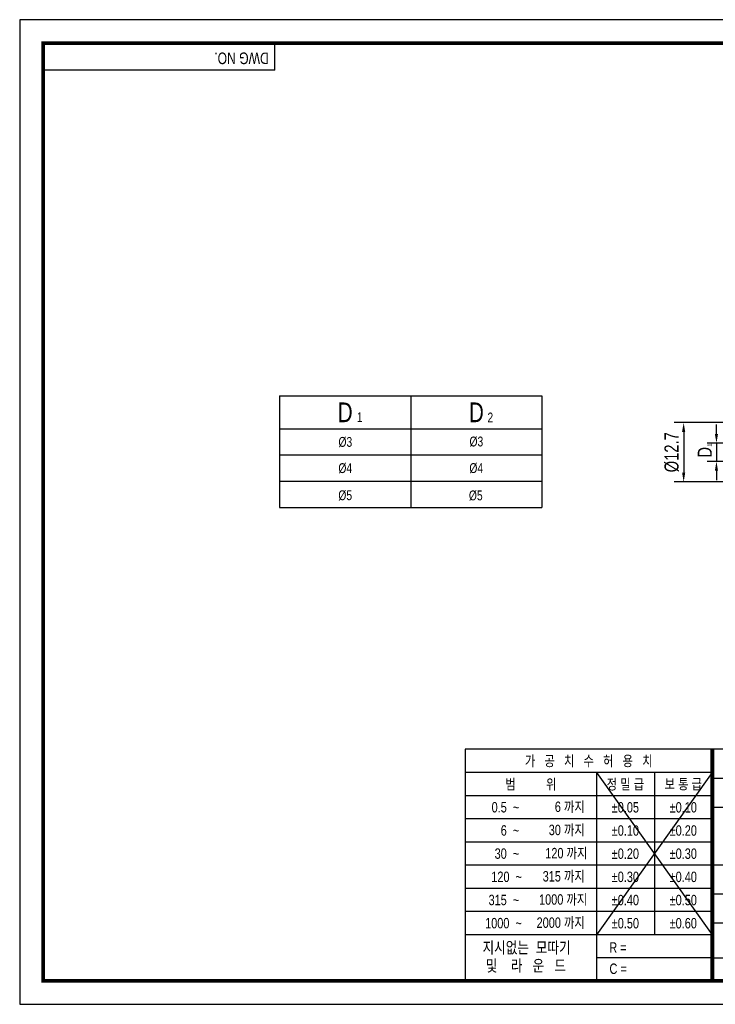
# Model space of a CAD drawing. Header units: millimetres. Extents: x 0 to 297, y 0 to 210.
# Tile 1 of 6: x 0 to 148, y 0 to 210. Entities that reach past the tile are written whole.
import ezdxf
from ezdxf.enums import TextEntityAlignment as Align

# ---------------------------------------------------------------- set-up
doc = ezdxf.new("R2010")
doc.units = ezdxf.units.MM
doc.header["$LTSCALE"] = 5
for name, pattern in [('CENTER2', [1.125, 0.75, -0.125, 0.125, -0.125]), ('HIDDEN', [0.375, 0.25, -0.125]), ('PHANTOM2', [1.25, 0.625, -0.125, 0.125, -0.125, 0.125, -0.125])]:
    doc.linetypes.add(name, pattern=pattern)
doc.layers.get('0').update_dxf_attribs({"linetype": 'CONTINUOUS'})
doc.layers.get('Defpoints').update_dxf_attribs({"linetype": 'CONTINUOUS'})
for name, color, linetype in [('C', 1, 'CENTER2'), ('D', 7, 'CONTINUOUS'), ('DIM', 7, 'CONTINUOUS'), ('H', 3, 'HIDDEN'), ('P', 4, 'PHANTOM2')]:
    doc.layers.add(name, color=color, linetype=linetype)
doc.styles.get("Standard").update_dxf_attribs({"font": 'Gulim.ttf', "width": 0.8, "height": 3})
doc.dimstyles.new('LIM', dxfattribs={"dimtxt": 2, "dimasz": 2, "dimexe": 2, "dimexo": 1, "dimgap": 1, "dimtad": 1, "dimdec": 3, "dimzin": 9, "dimdsep": 46, "dimtxsty": 'Standard', "dimcen": 3, "dimclrd": 1, "dimclre": 1, "dimadec": 0, "dimazin": 0, "dimtfac": 1, "dimtdec": 3, "dimtmove": 0, "dimatfit": 3, "dimfxl": 0, "dimtolj": 1, "dimtzin": 0, "dimarcsym": 0})

# ---------------------------------------------------------------- blocks, each defined once
blk = doc.blocks.new('*D34')
at = {"layer": 'Defpoints', "color": 0}
for p in [(153.6, 124.08), (141.71, 111.4), (153.6, 111.4)]:
    blk.add_point(p, dxfattribs=at)
at = {"layer": 'DIM', "color": 1, "lineweight": -2}
for p, q in [((152.6, 124.08), (139.71, 124.08)), ((141.71, 122.08), (141.71, 113.4)), ((152.6, 111.4), (139.71, 111.4))]:
    blk.add_line(p, q, dxfattribs=at)
at = {"layer": 'DIM', "color": 1}
for points in [[(141.37, 122.08), (142.04, 122.08), (141.71, 124.08)], [(141.37, 113.4), (142.04, 113.4), (141.71, 111.4)]]:
    blk.add_solid(points, dxfattribs=at)
at = {"layer": 'DIM', "color": 0, "insert": (139.17, 117.74), "char_height": 3, "attachment_point": 5, "rotation": 90}
blk.add_mtext('\\A1;%%C12.7', dxfattribs=at)
blk = doc.blocks.new('*D35')
at = {"layer": 'Defpoints', "color": 0}
for p in [(153.6, 119.67), (148.71, 115.8), (153.6, 115.8)]:
    blk.add_point(p, dxfattribs=at)
at = {"layer": 'DIM', "color": 1, "lineweight": -2}
for p, q in [((148.71, 121.67), (148.71, 123.67)), ((152.6, 119.67), (146.71, 119.67)), ((148.71, 119.67), (148.71, 115.8)), ((152.6, 115.8), (146.71, 115.8)), ((148.71, 113.8), (148.71, 111.8))]:
    blk.add_line(p, q, dxfattribs=at)
at = {"layer": 'DIM', "color": 1}
for points in [[(148.37, 121.67), (149.04, 121.67), (148.71, 119.67)], [(148.37, 113.8), (149.04, 113.8), (148.71, 115.8)]]:
    blk.add_solid(points, dxfattribs=at)
at = {"layer": 'DIM', "color": 0, "insert": (146.21, 117.73), "char_height": 3, "attachment_point": 5, "rotation": 90}
blk.add_mtext('\\A1;D', dxfattribs=at)

msp = doc.modelspace()

# ---------------------------------------------------------------- linework, layer by layer
for p, q in [((54.437, 199.2323), (54.437, 205)), ((54.437, 199.2323), (5, 199.2323)), ((55.4682, 129.759), (111.4682, 129.759)), ((55.4682, 129.759), (55.4682, 105.959)), ((111.4682, 129.759), (111.4682, 105.959)), ((55.4682, 105.959), (111.4682, 105.959)), ((95.0758, 54.437), (95.0758, 5)), ((147.8086, 54.437), (95.0758, 54.437)), ((292, 54.437), (147.8086, 54.437)), ((147.8086, 54.437), (147.8086, 5)), ((147.8086, 49.4295), (95.0758, 49.4295)), ((147.8086, 49.4295), (123.0901, 14.8235)), ((123.0901, 49.4295), (147.8086, 14.8235)), ((123.0901, 49.4295), (123.0901, 5)), ((135.4493, 49.4295), (135.4493, 14.8235)), ((147.8086, 48.2574), (292, 48.2574)), ((147.8086, 44.4858), (95.0758, 44.4858)), ((147.8086, 42.0778), (292, 42.0778)), ((147.8086, 39.5421), (95.0758, 39.5421)), ((147.8086, 34.5984), (95.0758, 34.5984)), ((147.8086, 29.6547), (95.0758, 29.6547)), ((147.8086, 29.7185), (292, 29.7185)), ((147.8086, 24.711), (95.0758, 24.711)), ((147.8086, 23.5389), (221.9642, 23.5389)), ((147.8086, 19.7673), (95.0758, 19.7673)), ((147.8086, 17.3593), (292, 17.3593)), ((147.8086, 14.8235), (95.0758, 14.8235)), ((147.8086, 9.8798), (123.0901, 9.8798)), ((147.8086, 9.8798), (221.9642, 9.8798))]:
    msp.add_line(p, q)
at = {"color": 4}
for p, q in [((83.4682, 129.759), (83.4682, 105.959)), ((55.4682, 122.759), (111.4682, 122.759))]:
    msp.add_line(p, q, dxfattribs=at)
at = {"color": 1}
for p, q in [((55.4682, 117.159), (111.4682, 117.159)), ((55.4682, 111.559), (111.4682, 111.559))]:
    msp.add_line(p, q, dxfattribs=at)
msp.add_lwpolyline([(297, 210), (0, 210), (0, 0), (297, 0)], close=True)
msp.add_lwpolyline([(292, 205, 0.8, 0.8, 0), (5, 205, 0.8, 0.8, 0), (5, 5, 0.8, 0.8, 0), (292, 5, 0.8, 0.8, 0)], format="xyseb", close=True)
at = {"const_width": 0.824}
msp.add_lwpolyline([(147.8086, 5), (147.8086, 54.437)], dxfattribs=at)
at = {"layer": 'C'}
msp.add_line((147.8086, 49.4295), (147.8086, 49.3961), dxfattribs=at)
at = {"layer": 'H'}
msp.add_line((147.8086, 49.3128), (147.8086, 49.2711), dxfattribs=at)
at = {"layer": 'P'}
msp.add_line((147.8086, 49.221), (147.8086, 49.1627), dxfattribs=at)

# ---------------------------------------------------------------- texts
at = {"color": 0}
for s, insert, char_height, width, attachment_point in [('D', (69.4682, 126.259), 4.2, 28, 5), ('D', (97.4682, 126.259), 4.2, 28, 5), ('1', (71.964, 126.2839), 2.1, 6.3, 1), ('2', (99.8344, 126.2035), 2.1, 3.36, 1), ('%%c3', (69.5033, 119.9121), 2.1, 28, 5), ('%%c3', (97.4648, 119.9929), 2.1, 28, 5), ('%%c4', (69.4863, 114.3171), 2.1, 28, 5), ('%%c4', (97.4392, 114.3307), 2.1, 28, 5), ('%%c5', (69.4772, 108.5337), 2.1, 28, 5), ('%%c5', (97.3423, 108.4987), 2.1, 28, 5)]:
    msp.add_mtext(s, dxfattribs=dict(at, insert=insert, char_height=char_height, width=width, attachment_point=attachment_point))
at = {"layer": 'D', "width": 0.8}
msp.add_text('DWG NO.', height=2.47185, rotation=180, dxfattribs=at).set_placement((53.1681, 203.0007))
for s, height, p in [('가   공   치   수   허   용   치', 2.224667, (121.4422, 51.9333)), ('범          위', 2.224667, (109.0829, 46.9576)), ('정 밀 급', 2.22467, (129.2697, 46.9576)), ('보 통 급', 2.22467, (141.629, 46.9576)), ('%%p0.05', 2.22467, (129.2697, 42.0139)), ('%%p0.10', 2.22467, (141.629, 42.0139)), ('%%p0.10', 2.22467, (129.2697, 37.0702)), ('%%p0.20', 2.22467, (141.629, 37.0702)), ('%%p0.20', 2.22467, (129.2697, 32.1265)), ('%%p0.30', 2.22467, (141.629, 32.1265)), ('%%p0.30', 2.22467, (129.2697, 27.1828)), ('%%p0.40', 2.22467, (141.629, 27.1828)), ('%%p0.40', 2.22467, (129.2697, 22.2391)), ('%%p0.50', 2.22467, (141.629, 22.2391)), ('%%p0.50', 2.22467, (129.2697, 17.2954)), ('%%p0.60', 2.22467, (141.629, 17.2954))]:
    msp.add_text(s, height=height, dxfattribs=at).set_placement(p, align=Align.MIDDLE)
at = {"layer": 'D', "linetype": 'ByBlock', "width": 0.8}
for s, height, p in [('지시없는  모따기', 2.47185, (98.783, 10.8675)), ('및    라   운   드', 2.471852, (99.4623, 6.9968))]:
    msp.add_text(s, height=height, dxfattribs=at).set_placement(p)
at = {"layer": 'D', "width": 0.8}
for s, p in [('R = ', (125.8389, 10.9999)), ('C = ', (125.878, 6.4776))]:
    msp.add_text(s, height=2.22467, dxfattribs=at).set_placement(p)
at = {"layer": 'D', "char_height": 2.22467, "attachment_point": 6}
for s, insert, width in [('0.5  ~', (106.6111, 42.0139), 8.231062), ('6 까지', (120.6182, 42.0139), 9.803532), ('6  ~', (106.6111, 37.0702), 8.231022), ('30 까지', (120.6182, 37.0702), 9.803491), ('120 까지', (121.1758, 32.1265), 12.652424), ('30  ~', (106.6111, 32.1265), 8.231022), ('120  ~', (107.1976, 27.1828), 8.937991), ('315 까지', (120.6182, 27.1828), 12.097781), ('315  ~', (106.6111, 22.2391), 9.885083), ('1000 까지', (121.1426, 22.2391), 13.382285), ('2000 까지', (120.6182, 17.2954), 12.974319), ('1000  ~', (107.1704, 17.2954), 14.528725)]:
    msp.add_mtext(s, dxfattribs=dict(at, insert=insert, width=width))
at = {"layer": 'DIM', "insert": (146.7639, 118.9245), "char_height": 1, "width": 24.8, "attachment_point": 1, "rotation": 90}
msp.add_mtext('1', dxfattribs=at)

# ---------------------------------------------------------------- dimensions: what is measured, and where the dimension line sits
at = {"layer": 'DIM'}
for base, p1, p2, text, picture, middle in [((141.7083, 111.4026), (153.6005, 124.0828), (153.6005, 111.4026), '%%C12.7', '*D34', (139.1664, 117.7427)), ((148.7083, 115.7963), (153.6005, 119.6693), (153.6005, 115.7963), 'D', '*D35', (146.2063, 117.7328))]:
    dim = msp.add_linear_dim(base=base, p1=p1, p2=p2, angle=90, text=text, dimstyle='LIM', dxfattribs=at)
    dim.commit()
    dim.dimension.update_dxf_attribs({"geometry": picture, "text_midpoint": middle})

doc.saveas('drawing.dxf')
